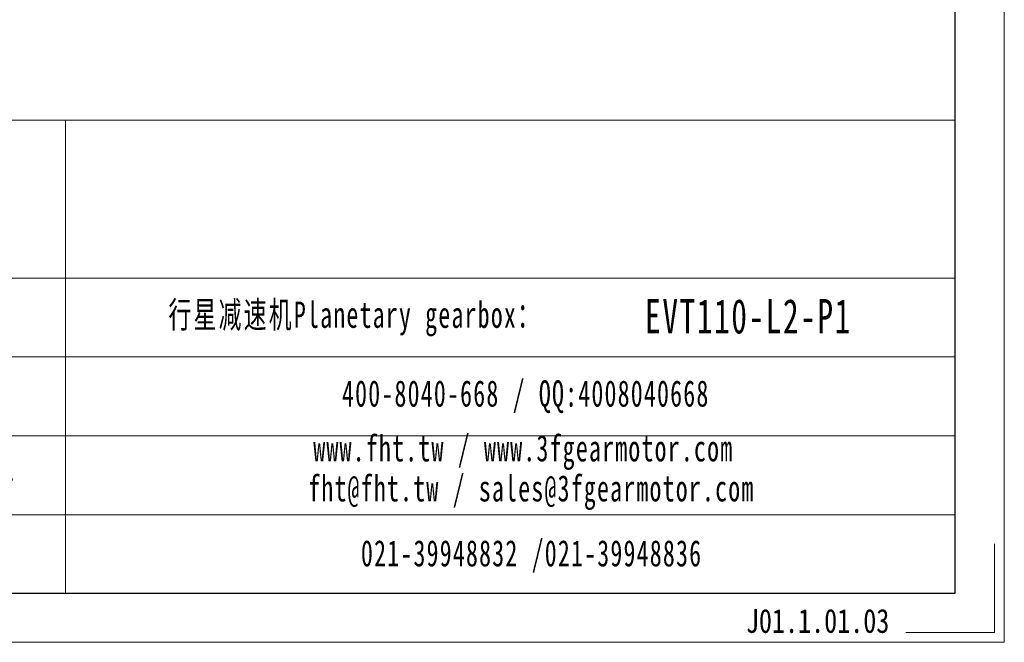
# Model space of a CAD drawing. Header units: millimetres. Extents: x 7078 to 7942, y -634 to -23.
# Tile 9 of 15: x 7736 to 7942, y -634 to -504. Entities that reach past the tile are written whole.
import ezdxf

# ---------------------------------------------------------------- set-up
doc = ezdxf.new("R2010")
doc.units = ezdxf.units.MM
for name, color, linetype, lineweight in [('6文字层', 3, 'Continuous', 35), ('SLD-0', 7, 'Continuous', 18), ('图框_外框线', 7, 'Continuous', 18)]:
    doc.layers.add(name, color=color, linetype=linetype, lineweight=lineweight)
doc.styles.add('标准', font='txt', dxfattribs={"width": 0.667})
doc.styles.add('样式 1', font='txt', dxfattribs={"width": 0.8})

msp = doc.modelspace()

# ---------------------------------------------------------------- linework, layer by layer
at = {"layer": '图框_外框线'}
for p, q in [((7154.7417, -524.7658), (7931.4397, -524.7658)), ((7745.8903, -524.7658), (7745.8903, -623.4207)), ((7154.7417, -557.687), (7931.4397, -557.687)), ((7229.1742, -574.1476), (7931.4397, -574.1476)), ((7229.1742, -590.6083), (7931.4397, -590.6083)), ((7229.1742, -607.0689), (7931.4397, -607.0689))]:
    msp.add_line(p, q, dxfattribs=at)
at = {"layer": '图框_外框线', "color": 3}
msp.add_lwpolyline([(7078.4887, -633.6973), (7941.7162, -633.6973), (7941.7162, -23.2721), (7078.4887, -23.2721)], close=True, dxfattribs=at)
at = {"layer": '图框_外框线', "color": 3, "lineweight": 25}
msp.add_lwpolyline([(7129.8713, -623.4207), (7931.4397, -623.4207), (7931.4397, -33.5486), (7129.8713, -33.5486)], close=True, dxfattribs=at)
at = {"layer": '图框_外框线', "color": 3}
msp.add_lwpolyline([(7939.6609, -613.1442), (7939.6609, -631.642), (7921.1631, -631.642)], dxfattribs=at)

# ---------------------------------------------------------------- texts
at = {"layer": '6文字层', "insert": (7887.8062, -626.7246), "char_height": 5, "width": 43.304423, "attachment_point": 1, "style": '样式 1'}
msp.add_mtext('J01.1.01.03', dxfattribs=at)
at = {"layer": 'SLD-0', "color": 1, "attachment_point": 2, "line_spacing_factor": 1.15057, "style": '标准'}
for s, insert, char_height, width in [('\\T1.1;图名 Drawing name', (7705.8509, -560.7213), 5.486872, 70.169868), ('\\T1.1;  行星减速机Planetary gearbox：', (7803.5852, -562.5778), 5.486872, 101.310368), ('\\pxt3.810327;{\\T1.1;\\C256;EVT110-L2-P1}', (7888.3504, -562.0462), 7.2, 70.169868), ('\\T1.1;400-8040-668 / QQ:4008040668', (7841.8825, -579.0231), 5.486872, 122.46248), ('\\T1.1;www.fht.tw / www.3fgearmotor.com ', (7841.3765, -590.4515), 5.486872, 92.497008), ('\\T1.1;網址/邮箱Website/email', (7705.7746, -594.5058), 5.486872, 70.169868), ('\\T1.1;\\pxt12;fht@fht.tw / sales@3fgearmotor.com ', (7843.0487, -598.8066), 5.486872, 116.586845), ('{\\T1.1;021-39948832 /021-39948836 }', (7843.1061, -612.3654), 5.486872, 255.812518)]:
    msp.add_mtext(s, dxfattribs=dict(at, insert=insert, char_height=char_height, width=width))

doc.saveas('drawing.dxf')
